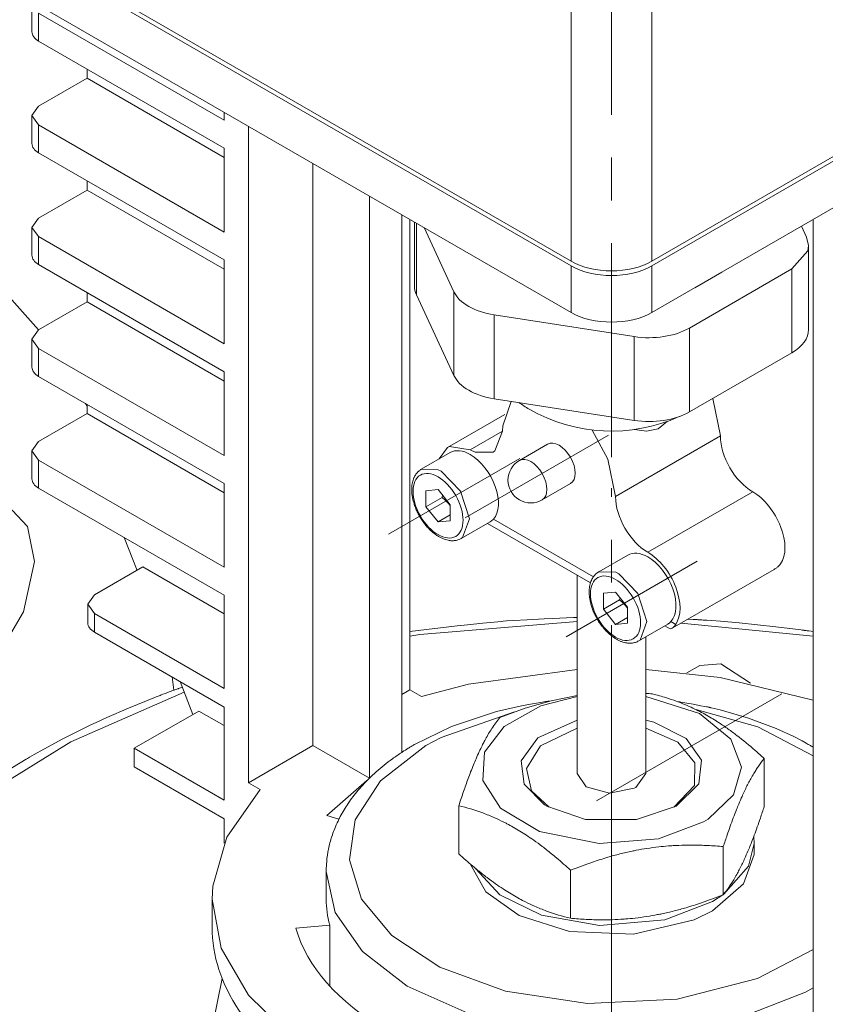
# Model space of a CAD drawing. Header units: millimetres. Extents: x 0 to 594, y 0 to 420.
# Tile 23 of 28: x 467 to 495, y 256 to 290. Entities that reach past the tile are written whole.
import ezdxf

# ---------------------------------------------------------------- set-up
doc = ezdxf.new("R2010")
doc.units = ezdxf.units.MM
doc.linetypes.add('K5LT_AXLED', pattern=[12, 7.5, -1.5, 1.5, -1.5])
doc.linetypes.add('K5LT_THIN', pattern=[0])
doc.layers.add('Системный слой (1)', color=7, linetype='Continuous', true_color=0x6c6c6c)

# ---------------------------------------------------------------- blocks, each defined once
blk = doc.blocks.new('U93')
at = {"layer": 'Системный слой (1)', "color": 7, "linetype": 'K5LT_THIN', "lineweight": 18, "true_color": 0xffffff}
for p, q in [((494.159, 282.301), (494.091, 282.6)), ((493.573, 281.484), (494.134, 282.117)), ((494.134, 282.117), (494.159, 282.301))]:
    blk.add_line(p, q, dxfattribs=at)
blk = doc.blocks.new('U95')
at = {"layer": 'Системный слой (1)', "color": 7, "linetype": 'K5LT_THIN', "lineweight": 18, "true_color": 0xffffff}
for p, q in [((467.17, 283.269), (466.935, 282.943)), ((466.935, 282.943), (467.17, 282.616))]:
    blk.add_line(p, q, dxfattribs=at)
blk = doc.blocks.new('U96')
at = {"layer": 'Системный слой (1)', "color": 7, "linetype": 'K5LT_THIN', "lineweight": 18, "true_color": 0xffffff}
for p, q in [((473.602, 256.605), (473.252, 254.878)), ((473.252, 254.878), (473.252, 254.809)), ((473.252, 254.809), (473.57, 253.094)), ((473.57, 253.094), (474.522, 251.445)), ((474.522, 251.445), (476.104, 249.919)), ((476.104, 249.919), (476.833, 249.41))]:
    blk.add_line(p, q, dxfattribs=at)
blk = doc.blocks.new('U103')
at = {"layer": 'Системный слой (1)', "color": 7, "linetype": 'K5LT_THIN', "lineweight": 18, "true_color": 0xffffff}
for p, q in [((467.17, 275.431), (466.935, 275.104)), ((466.935, 275.104), (467.17, 274.778))]:
    blk.add_line(p, q, dxfattribs=at)
blk = doc.blocks.new('U106')
at = {"layer": 'Системный слой (1)', "color": 7, "linetype": 'K5LT_THIN', "lineweight": 18, "true_color": 0xffffff}
for p, q in [((469.129, 270.054), (468.895, 269.727)), ((468.895, 269.727), (469.129, 269.4))]:
    blk.add_line(p, q, dxfattribs=at)
blk = doc.blocks.new('U107')
at = {"layer": 'Системный слой (1)', "color": 7, "linetype": 'K5LT_THIN', "lineweight": 18, "true_color": 0xffffff}
for p, q in [((467.17, 279.35), (466.935, 279.023)), ((466.935, 279.023), (467.17, 278.697))]:
    blk.add_line(p, q, dxfattribs=at)
blk = doc.blocks.new('U115')
at = {"layer": 'Системный слой (1)', "color": 7, "linetype": 'K5LT_THIN', "lineweight": 18, "true_color": 0xffffff}
for p, q in [((467.17, 287.188), (466.935, 286.862)), ((466.935, 286.862), (467.17, 286.535))]:
    blk.add_line(p, q, dxfattribs=at)
blk = doc.blocks.new('U120')
at = {"layer": 'Системный слой (1)', "color": 7, "linetype": 'K5LT_THIN', "lineweight": 18, "true_color": 0xffffff}
for p, q in [((486.052, 267.435), (482.239, 266.928)), ((491.062, 267.159), (488.452, 267.435)), ((482.239, 266.928), (480.593, 266.492)), ((494.323, 266.358), (491.062, 267.159))]:
    blk.add_line(p, q, dxfattribs=at)
blk = doc.blocks.new('U127')
at = {"layer": 'Системный слой (1)', "color": 7, "linetype": 'K5LT_THIN', "lineweight": 18, "true_color": 0xffffff}
for p, q in [((474.936, 263.226), (473.77, 261.56)), ((473.77, 261.56), (473.274, 259.837)), ((473.274, 259.837), (473.252, 259.381)), ((473.252, 259.381), (473.57, 257.666)), ((473.57, 257.666), (474.522, 256.017)), ((474.522, 256.017), (476.104, 254.492)), ((476.104, 254.492), (478.321, 253.157)), ((478.321, 253.157), (481.171, 252.101)), ((481.171, 252.101), (484.614, 251.443)), ((492.28, 251.838), (493.91, 252.271)), ((488.469, 251.329), (492.28, 251.838)), ((484.614, 251.443), (488.469, 251.329))]:
    blk.add_line(p, q, dxfattribs=at)
blk = doc.blocks.new('U139')
at = {"layer": 'Системный слой (1)', "color": 7, "linetype": 'K5LT_THIN', "lineweight": 18, "true_color": 0xffffff}
for p, q in [((492.25, 260.949), (492.252, 261.014)), ((491.877, 259.918), (492.25, 260.949)), ((482.298, 260.622), (482.852, 259.643)), ((482.852, 259.643), (484.019, 258.812)), ((490.787, 258.973), (491.877, 259.918)), ((490.154, 258.664), (490.787, 258.973)), ((484.019, 258.812), (485.781, 258.255)), ((488.018, 258.162), (490.154, 258.664)), ((485.781, 258.255), (488.018, 258.162))]:
    blk.add_line(p, q, dxfattribs=at)
blk = doc.blocks.new('U143')
at = {"layer": 'Системный слой (1)', "color": 7, "linetype": 'K5LT_THIN', "lineweight": 18, "true_color": 0xffffff}
for p, q in [((486.052, 265.378), (484.762, 264.757)), ((489.572, 264.889), (488.452, 265.378)), ((490.179, 264.17), (489.572, 264.889)), ((484.762, 264.757), (484.267, 263.968)), ((490.162, 263.369), (490.179, 264.17)), ((484.267, 263.968), (484.444, 263.18)), ((484.444, 263.18), (485.062, 262.607)), ((489.441, 262.607), (490.162, 263.369))]:
    blk.add_line(p, q, dxfattribs=at)
blk = doc.blocks.new('U147')
at = {"layer": 'Системный слой (1)', "color": 7, "linetype": 'K5LT_THIN', "lineweight": 18, "true_color": 0xffffff}
for p, q in [((486.052, 263.791), (486.358, 263.328)), ((488.1, 263.301), (488.452, 263.791)), ((486.358, 263.328), (487.186, 263.099)), ((487.186, 263.099), (488.052, 263.274)), ((488.052, 263.274), (488.1, 263.301))]:
    blk.add_line(p, q, dxfattribs=at)
blk = doc.blocks.new('U148')
at = {"layer": 'Системный слой (1)', "color": 7, "linetype": 'K5LT_THIN', "lineweight": 18, "true_color": 0xffffff}
for p, q in [((486.052, 265.667), (484.672, 265.047)), ((488.737, 265.59), (488.452, 265.667)), ((489.87, 265.016), (488.737, 265.59)), ((484.672, 265.047), (484.09, 264.24)), ((490.409, 264.254), (489.87, 265.016)), ((484.09, 264.24), (484.189, 263.419)), ((490.318, 263.425), (490.409, 264.254)), ((484.189, 263.419), (484.905, 262.698)), ((489.514, 262.647), (490.318, 263.425)), ((484.905, 262.698), (484.989, 262.647)), ((484.989, 262.647), (486.335, 262.184)), ((488.124, 262.176), (489.514, 262.647)), ((486.335, 262.184), (488.124, 262.176))]:
    blk.add_line(p, q, dxfattribs=at)
blk = doc.blocks.new('U151')
at = {"layer": 'Системный слой (1)', "color": 7, "linetype": 'K5LT_THIN', "lineweight": 18, "true_color": 0xffffff}
for p, q in [((492.252, 261.341), (492.236, 261.572)), ((492.056, 260.542), (492.252, 261.341)), ((482.489, 260.461), (483.342, 259.541)), ((491.184, 259.558), (492.056, 260.542)), ((483.342, 259.541), (484.802, 258.824)), ((489.125, 258.665), (490.787, 259.3)), ((490.787, 259.3), (491.149, 259.533)), ((484.802, 258.824), (486.827, 258.465)), ((486.827, 258.465), (489.125, 258.665))]:
    blk.add_line(p, q, dxfattribs=at)
blk = doc.blocks.new('U152')
at = {"layer": 'Системный слой (1)', "color": 7, "linetype": 'K5LT_THIN', "lineweight": 18, "true_color": 0xffffff}
for p, q in [((484.225, 266.08), (485.133, 266.342)), ((485.133, 266.342), (486.052, 266.524)), ((483.332, 265.753), (484.225, 266.08))]:
    blk.add_line(p, q, dxfattribs=at)
blk.add_arc((487.414, 252.354), 14.284, 84.8902, 85.8341, dxfattribs=at)
blk = doc.blocks.new('U153')
at = {"layer": 'Системный слой (1)', "color": 7, "linetype": 'K5LT_THIN', "lineweight": 18, "true_color": 0xffffff}
for p, q in [((484.778, 266.166), (486.052, 266.494)), ((488.452, 266.494), (490.338, 265.892)), ((483.487, 265.44), (484.778, 266.166)), ((490.338, 265.892), (491.437, 264.999)), ((482.804, 264.534), (483.487, 265.44)), ((491.437, 264.999), (491.81, 264.014)), ((482.746, 263.55), (482.804, 264.534)), ((491.81, 264.014), (491.532, 263.047)), ((483.359, 262.582), (482.746, 263.55)), ((491.532, 263.047), (490.637, 262.19)), ((484.733, 261.759), (483.359, 262.582)), ((490.476, 262.092), (488.904, 261.5)), ((490.637, 262.19), (490.476, 262.092)), ((486.822, 261.333), (484.733, 261.759)), ((488.904, 261.5), (486.822, 261.333))]:
    blk.add_line(p, q, dxfattribs=at)
blk = doc.blocks.new('U183')
at = {"layer": 'Системный слой (1)', "color": 7, "linetype": 'K5LT_THIN', "lineweight": 18, "true_color": 0xffffff}
for p, q in [((477.252, 260.361), (477.57, 258.916)), ((477.57, 258.916), (478.518, 257.549)), ((478.518, 257.549), (480.092, 256.331)), ((480.092, 256.331), (482.292, 255.348)), ((494.048, 256.126), (494.323, 256.279)), ((491.502, 255.135), (494.048, 256.126)), ((482.292, 255.348), (485.092, 254.724)), ((488.329, 254.621), (491.502, 255.135)), ((485.092, 254.724), (488.329, 254.621))]:
    blk.add_line(p, q, dxfattribs=at)
blk = doc.blocks.new('U184')
at = {"layer": 'Системный слой (1)', "color": 7, "linetype": 'K5LT_THIN', "lineweight": 18, "true_color": 0xffffff}
for p, q in [((486.052, 269.116), (480.531, 268.662)), ((494.323, 268.611), (489.696, 269.069)), ((480.531, 268.662), (480.181, 268.611)), ((472.276, 266.645), (468.296, 264.904)), ((468.296, 264.904), (465.058, 262.894))]:
    blk.add_line(p, q, dxfattribs=at)
blk = doc.blocks.new('U186')
at = {"layer": 'Системный слой (1)', "color": 7, "linetype": 'K5LT_THIN', "lineweight": 18, "true_color": 0xffffff}
for p, q in [((480.181, 268.766), (481.843, 268.968)), ((481.843, 268.968), (482.203, 269.01)), ((482.203, 269.01), (482.745, 269.069)), ((482.745, 269.069), (483.395, 269.127)), ((483.395, 269.127), (483.454, 269.132)), ((483.454, 269.132), (483.573, 269.14)), ((483.573, 269.14), (483.812, 269.157)), ((483.812, 269.157), (484.29, 269.185)), ((484.29, 269.185), (484.894, 269.214)), ((484.894, 269.214), (485.197, 269.227)), ((485.197, 269.227), (485.915, 269.257)), ((485.915, 269.257), (486.052, 269.263)), ((489.93, 269.205), (490.12, 269.196)), ((490.12, 269.196), (490.215, 269.19)), ((490.215, 269.19), (490.263, 269.187)), ((490.263, 269.187), (490.287, 269.185)), ((490.287, 269.185), (490.299, 269.184)), ((490.299, 269.184), (490.326, 269.183)), ((490.326, 269.183), (490.345, 269.181)), ((490.345, 269.181), (490.373, 269.179)), ((490.373, 269.179), (490.415, 269.176)), ((490.415, 269.176), (490.47, 269.173)), ((490.47, 269.173), (490.51, 269.17)), ((490.51, 269.17), (490.591, 269.165)), ((490.591, 269.165), (490.754, 269.154)), ((490.754, 269.154), (491.078, 269.129)), ((491.078, 269.129), (491.725, 269.075)), ((491.725, 269.075), (493.012, 268.94)), ((493.012, 268.94), (493.899, 268.826)), ((493.899, 268.826), (493.938, 268.821)), ((493.938, 268.821), (493.98, 268.816)), ((493.98, 268.816), (494.001, 268.813)), ((494.001, 268.813), (494.011, 268.811)), ((494.011, 268.811), (494.025, 268.81)), ((494.025, 268.81), (494.036, 268.808)), ((494.036, 268.808), (494.052, 268.806)), ((494.052, 268.806), (494.076, 268.803)), ((494.076, 268.803), (494.112, 268.798)), ((494.112, 268.798), (494.167, 268.79)), ((494.167, 268.79), (494.248, 268.778)), ((494.248, 268.778), (494.323, 268.766)), ((471.425, 266.53), (471.464, 266.545)), ((471.464, 266.545), (471.523, 266.568)), ((471.523, 266.568), (471.611, 266.602)), ((471.611, 266.602), (471.744, 266.651)), ((471.744, 266.651), (471.913, 266.711)), ((471.913, 266.711), (471.923, 266.715)), ((471.923, 266.715), (471.943, 266.722)), ((471.943, 266.722), (471.983, 266.736)), ((471.983, 266.736), (472.018, 266.749)), ((472.018, 266.749), (472.036, 266.756)), ((472.036, 266.756), (472.045, 266.759)), ((472.045, 266.759), (472.049, 266.761)), ((472.049, 266.761), (472.054, 266.762)), ((472.054, 266.762), (472.06, 266.765)), ((472.06, 266.765), (472.07, 266.768)), ((472.07, 266.768), (472.085, 266.774)), ((472.085, 266.774), (472.107, 266.782)), ((472.107, 266.782), (472.14, 266.794)), ((472.14, 266.794), (472.19, 266.811)), ((472.19, 266.811), (472.209, 266.818)), ((470.324, 266.088), (471.262, 266.467)), ((471.262, 266.467), (471.295, 266.479)), ((471.295, 266.479), (471.359, 266.504)), ((471.359, 266.504), (471.425, 266.53)), ((469.56, 265.755), (470.324, 266.088)), ((468.999, 265.495), (469.185, 265.583)), ((469.185, 265.583), (469.56, 265.755)), ((468.019, 265.009), (468.86, 265.429)), ((468.86, 265.429), (468.906, 265.451)), ((468.906, 265.451), (468.999, 265.495)), ((467.346, 264.648), (468.019, 265.009)), ((467.017, 264.463), (467.346, 264.648)), ((465.989, 263.844), (466.733, 264.298)), ((466.733, 264.298), (466.774, 264.322)), ((466.774, 264.322), (466.854, 264.369)), ((466.854, 264.369), (467.017, 264.463))]:
    blk.add_line(p, q, dxfattribs=at)
blk = doc.blocks.new('U190')
at = {"layer": 'Системный слой (1)', "color": 7, "linetype": 'K5LT_THIN', "lineweight": 18, "true_color": 0xffffff}
for p, q in [((483.846, 265.949), (481.283, 265.057)), ((492.378, 265.425), (490.174, 266.051)), ((494.323, 264.412), (492.378, 265.425)), ((481.283, 265.057), (480.746, 264.77)), ((480.746, 264.77), (479.149, 263.531)), ((479.149, 263.531), (478.271, 262.168)), ((478.271, 262.168), (478.062, 260.765)), ((478.062, 260.765), (478.493, 259.39)), ((478.493, 259.39), (479.551, 258.108)), ((479.551, 258.108), (481.233, 256.997)), ((492.374, 256.602), (494.323, 257.616)), ((481.233, 256.997), (483.537, 256.155)), ((489.559, 255.873), (492.374, 256.602)), ((483.537, 256.155), (486.405, 255.725)), ((486.405, 255.725), (489.559, 255.873))]:
    blk.add_line(p, q, dxfattribs=at)
blk = doc.blocks.new('U199')
at = {"layer": 'Системный слой (1)', "color": 7, "linetype": 'K5LT_THIN', "lineweight": 18, "true_color": 0xffffff}
for p, q in [((481.318, 273.496), (481.312, 273.469)), ((481.323, 273.523), (481.318, 273.496)), ((481.328, 273.55), (481.323, 273.523))]:
    blk.add_line(p, q, dxfattribs=at)
blk = doc.blocks.new('U200')
at = {"layer": 'Системный слой (1)', "color": 7, "linetype": 'K5LT_THIN', "lineweight": 18, "true_color": 0xffffff}
for p, q in [((488.882, 275.874), (488.481, 275.793)), ((489.217, 276.141), (488.882, 275.874)), ((488.481, 275.793), (488.057, 275.853))]:
    blk.add_line(p, q, dxfattribs=at)
blk = doc.blocks.new('U201')
at = {"layer": 'Системный слой (1)', "color": 7, "linetype": 'K5LT_THIN', "lineweight": 18, "true_color": 0xffffff}
for p, q in [((487.54, 269.903), (487.534, 269.876)), ((487.546, 269.93), (487.54, 269.903)), ((487.551, 269.957), (487.546, 269.93))]:
    blk.add_line(p, q, dxfattribs=at)
blk = doc.blocks.new('U202')
at = {"layer": 'Системный слой (1)', "color": 7, "linetype": 'K5LT_THIN', "lineweight": 18, "true_color": 0xffffff}
for p, q in [((491.081, 267.642), (490.344, 267.579)), ((492.119, 266.96), (491.081, 267.642))]:
    blk.add_line(p, q, dxfattribs=at)
blk = doc.blocks.new('U203')
at = {"layer": 'Системный слой (1)', "color": 7, "linetype": 'K5LT_THIN', "lineweight": 18, "true_color": 0xffffff}
for p, q in [((487.534, 269.876), (487.638, 269.789)), ((487.638, 269.789), (487.733, 269.694)), ((487.733, 269.694), (487.817, 269.592))]:
    blk.add_line(p, q, dxfattribs=at)
blk = doc.blocks.new('U204')
at = {"layer": 'Системный слой (1)', "color": 7, "linetype": 'K5LT_THIN', "lineweight": 18, "true_color": 0xffffff}
for p, q in [((483.433, 275.793), (483.167, 275.105)), ((482.474, 275.056), (482.302, 275.14)), ((483.102, 275.061), (482.474, 275.056)), ((483.167, 275.105), (483.102, 275.061))]:
    blk.add_line(p, q, dxfattribs=at)
blk = doc.blocks.new('U205')
at = {"layer": 'Системный слой (1)', "color": 7, "linetype": 'K5LT_THIN', "lineweight": 18, "true_color": 0xffffff}
for p, q in [((481.312, 273.469), (481.415, 273.382)), ((481.415, 273.382), (481.511, 273.287)), ((481.511, 273.287), (481.595, 273.184))]:
    blk.add_line(p, q, dxfattribs=at)
blk = doc.blocks.new('U206')
at = {"layer": 'Системный слой (1)', "color": 7, "linetype": 'K5LT_THIN', "lineweight": 18, "true_color": 0xffffff}
for p, q in [((489.457, 268.959), (489.414, 268.914)), ((489.504, 269.022), (489.457, 268.959)), ((489.309, 268.87), (489.28, 268.881)), ((489.341, 268.871), (489.309, 268.87)), ((489.375, 268.885), (489.341, 268.871)), ((489.414, 268.914), (489.375, 268.885))]:
    blk.add_line(p, q, dxfattribs=at)
blk = doc.blocks.new('U207')
at = {"layer": 'Системный слой (1)', "color": 7, "linetype": 'K5LT_THIN', "lineweight": 18, "true_color": 0xffffff}
for p, q in [((486.806, 270.865), (487.398, 270.852)), ((487.398, 270.852), (487.506, 270.796)), ((487.506, 270.796), (488.18, 270.102)), ((488.18, 270.102), (488.495, 269.124)), ((488.495, 269.124), (488.252, 268.47)), ((488.252, 268.47), (488.206, 268.441))]:
    blk.add_line(p, q, dxfattribs=at)
blk = doc.blocks.new('U208')
at = {"layer": 'Системный слой (1)', "color": 7, "linetype": 'K5LT_THIN', "lineweight": 18, "true_color": 0xffffff}
for p, q in [((482.902, 272.563), (486.514, 270.478)), ((489.124, 268.971), (489.28, 268.881))]:
    blk.add_line(p, q, dxfattribs=at)
blk = doc.blocks.new('U209')
at = {"layer": 'Системный слой (1)', "color": 7, "linetype": 'K5LT_THIN', "lineweight": 18, "true_color": 0xffffff}
for p, q in [((483.74, 276.838), (483.44, 275.977)), ((483.44, 275.977), (483.433, 275.793)), ((487.122, 274.817), (486.571, 275.836)), ((487.393, 273.507), (487.122, 274.817))]:
    blk.add_line(p, q, dxfattribs=at)
blk = doc.blocks.new('U210')
at = {"layer": 'Системный слой (1)', "color": 7, "linetype": 'K5LT_THIN', "lineweight": 18, "true_color": 0xffffff}
for p, q in [((480.584, 274.458), (481.176, 274.444)), ((481.176, 274.444), (481.284, 274.389)), ((481.284, 274.389), (481.957, 273.694)), ((481.957, 273.694), (482.273, 272.717)), ((482.273, 272.717), (482.029, 272.063)), ((482.029, 272.063), (481.984, 272.033))]:
    blk.add_line(p, q, dxfattribs=at)
blk = doc.blocks.new('U211')
at = {"layer": 'Системный слой (1)', "color": 7, "linetype": 'K5LT_THIN', "lineweight": 18, "true_color": 0xffffff}
for p, q in [((481.502, 275.219), (481.215, 274.822)), ((481.573, 275.253), (481.502, 275.219)), ((482.302, 275.14), (481.573, 275.253))]:
    blk.add_line(p, q, dxfattribs=at)
blk = doc.blocks.new('U212')
at = {"layer": 'Системный слой (1)', "color": 7, "linetype": 'K5LT_THIN', "lineweight": 18, "true_color": 0xffffff}
for p, q in [((490.799, 276.94), (490.798, 276.943)), ((491.07, 275.63), (490.799, 276.94))]:
    blk.add_line(p, q, dxfattribs=at)
blk = doc.blocks.new('U213')
at = {"layer": 'Системный слой (1)', "color": 7, "linetype": 'K5LT_THIN', "lineweight": 18, "true_color": 0xffffff}
for p, q in [((467.167, 279.348), (464.885, 281.877)), ((468.867, 276.672), (468.816, 276.767)), ((471.91, 266.71), (471.845, 267.179))]:
    blk.add_line(p, q, dxfattribs=at)
blk = doc.blocks.new('U216')
at = {"layer": 'Системный слой (1)', "color": 7, "linetype": 'K5LT_THIN', "lineweight": 18, "true_color": 0xffffff}
for p, q in [((465.328, 273.185), (464.217, 272.756)), ((466.243, 273.021), (465.328, 273.185)), ((464.217, 272.756), (463.039, 271.69)), ((466.776, 272.453), (466.243, 273.021)), ((467.03, 271.228), (466.776, 272.453)), ((463.039, 271.69), (462.042, 270.004)), ((466.644, 269.456), (467.03, 271.228)), ((462.042, 270.004), (461.657, 268.232)), ((465.647, 267.77), (466.644, 269.456)), ((461.657, 268.232), (461.911, 267.007)), ((464.47, 266.704), (465.647, 267.77)), ((461.911, 267.007), (462.443, 266.439)), ((463.359, 266.275), (464.47, 266.704)), ((462.443, 266.439), (463.359, 266.275))]:
    blk.add_line(p, q, dxfattribs=at)
blk = doc.blocks.new('U224')
at = {"layer": 'Системный слой (1)', "color": 7, "linetype": 'K5LT_THIN', "lineweight": 18, "true_color": 0xffffff}
for p, q in [((484.543, 266.249), (484.097, 266.167)), ((484.769, 266.286), (484.543, 266.249)), ((484.882, 266.303), (484.769, 266.286)), ((484.939, 266.311), (484.882, 266.303)), ((484.968, 266.315), (484.939, 266.311)), ((484.982, 266.317), (484.968, 266.315)), ((484.989, 266.318), (484.982, 266.317)), ((484.993, 266.318), (484.989, 266.318)), ((485.004, 266.32), (484.993, 266.318)), ((485.011, 266.321), (485.004, 266.32)), ((485.016, 266.322), (485.011, 266.321)), ((485.026, 266.323), (485.016, 266.322)), ((485.031, 266.324), (485.026, 266.323)), ((485.039, 266.325), (485.031, 266.324)), ((485.057, 266.328), (485.039, 266.325)), ((485.092, 266.332), (485.057, 266.328)), ((489.574, 266.309), (489.572, 266.31)), ((489.597, 266.306), (489.574, 266.309)), ((489.613, 266.304), (489.597, 266.306)), ((489.623, 266.303), (489.613, 266.304)), ((489.63, 266.302), (489.623, 266.303)), ((489.635, 266.301), (489.63, 266.302)), ((489.644, 266.299), (489.635, 266.301)), ((489.647, 266.299), (489.644, 266.299)), ((489.655, 266.298), (489.647, 266.299)), ((489.67, 266.295), (489.655, 266.298)), ((490.118, 266.219), (489.67, 266.295)), ((490.383, 266.168), (490.118, 266.219)), ((483.224, 265.966), (481.639, 265.439)), ((484.097, 266.167), (483.224, 265.966)), ((490.515, 266.142), (490.383, 266.168)), ((490.581, 266.13), (490.515, 266.142)), ((490.614, 266.124), (490.581, 266.13)), ((490.648, 266.117), (490.614, 266.124)), ((490.671, 266.113), (490.648, 266.117)), ((490.685, 266.11), (490.671, 266.113)), ((490.695, 266.107), (490.685, 266.11)), ((490.702, 266.106), (490.695, 266.107)), ((490.706, 266.105), (490.702, 266.106)), ((490.714, 266.103), (490.706, 266.105)), ((490.718, 266.102), (490.714, 266.103)), ((490.725, 266.1), (490.718, 266.102)), ((490.74, 266.097), (490.725, 266.1)), ((491.067, 266.02), (490.74, 266.097)), ((492.053, 265.737), (491.067, 266.02)), ((493.021, 265.374), (492.053, 265.737)), ((481.639, 265.439), (480.346, 264.81)), ((493.64, 265.088), (493.021, 265.374)), ((493.935, 264.934), (493.64, 265.088)), ((494.079, 264.855), (493.935, 264.934)), ((494.15, 264.814), (494.079, 264.855)), ((494.185, 264.794), (494.15, 264.814)), ((494.225, 264.77), (494.185, 264.794)), ((494.241, 264.761), (494.225, 264.77)), ((494.254, 264.754), (494.241, 264.761)), ((494.264, 264.748), (494.254, 264.754)), ((494.284, 264.736), (494.264, 264.748)), ((494.323, 264.712), (494.284, 264.736))]:
    blk.add_line(p, q, dxfattribs=at)

msp = doc.modelspace()

# ---------------------------------------------------------------- linework, layer by layer
at = {"layer": 'Системный слой (1)', "color": 30, "linetype": 'K5LT_AXLED', "lineweight": 18, "true_color": 0xff8000}
for p, q in [((487.2516, 274.8889), (487.2516, 308.2484)), ((487.1452, 275.6499), (482.1254, 272.7518)), ((479.4384, 272.1802), (484.0339, 274.8334)), ((487.2516, 261.4906), (487.2516, 273.7922)), ((485.661, 268.5877), (490.2564, 271.2409)), ((493.2263, 266.5868), (485.4712, 262.1094)), ((487.2516, 146.0113), (487.2516, 263.8042))]:
    msp.add_line(p, q, dxfattribs=at)
at = {"layer": 'Системный слой (1)', "color": 7, "linetype": 'K5LT_THIN', "lineweight": 18, "true_color": 0xffffff}
for p, q in [((485.8383, 281.753), (441.7131, 307.2286)), ((485.8383, 281.5897), (441.7131, 307.0653)), ((485.8383, 279.9567), (441.7131, 305.4324)), ((507.1345, 292.4163), (488.665, 281.753)), ((507.1345, 292.253), (488.665, 281.5897)), ((485.8383, 281.753), (485.8383, 291.9829)), ((488.665, 281.753), (488.665, 291.9829)), ((466.9355, 289.8012), (466.9355, 290.781)), ((467.1698, 290.4544), (473.6752, 286.6985)), ((467.1698, 289.4746), (467.1698, 290.4544)), ((507.1345, 290.62), (488.665, 279.9567)), ((473.6752, 285.7187), (467.1698, 289.4746)), ((468.8668, 288.1682), (468.8668, 288.4948)), ((468.8668, 288.1682), (467.1698, 287.1884)), ((473.6752, 285.3921), (468.8668, 288.1682)), ((473.6752, 286.6985), (473.6752, 286.979)), ((466.9355, 285.882), (466.9355, 286.8618)), ((467.1698, 286.5352), (473.6752, 282.7793)), ((467.1698, 285.5554), (467.1698, 286.5352)), ((474.5237, 286.4891), (474.5237, 263.4639)), ((473.6752, 281.7995), (467.1698, 285.5554)), ((473.6752, 282.7793), (473.6752, 285.7187)), ((476.7864, 264.7703), (476.7864, 285.1827)), ((468.8668, 284.249), (468.8668, 284.5756)), ((468.8668, 284.249), (467.1698, 283.2692)), ((473.6752, 281.4729), (468.8668, 284.249)), ((478.7663, 284.0396), (478.7663, 263.6301)), ((479.8977, 283.3864), (479.8977, 264.5336)), ((480.1805, 283.2231), (480.1805, 266.7299)), ((480.344, 283.1287), (480.344, 280.8797)), ((494.3227, 283.2231), (494.3227, 252.033)), ((466.9355, 281.9628), (466.9355, 282.9426)), ((480.4122, 283.0894), (480.4122, 280.5808)), ((480.6853, 282.9317), (481.7272, 280.6868)), ((494.091, 282.5995), (493.9117, 282.9859)), ((467.1698, 282.616), (473.6752, 278.8601)), ((467.1698, 281.6362), (467.1698, 282.616)), ((494.1592, 282.3006), (494.1592, 279.3613)), ((473.6752, 278.8601), (473.6752, 281.7995)), ((473.6752, 277.8803), (467.1698, 281.6362)), ((485.8383, 281.5897), (485.8383, 279.9567)), ((488.665, 281.5897), (488.665, 279.9567)), ((489.9808, 279.41), (493.5734, 281.4842)), ((493.5734, 281.4842), (493.5734, 278.5448)), ((491.121, 281.3747), (490.1704, 280.8259)), ((468.8668, 280.3298), (468.8668, 280.6564)), ((481.7272, 277.7474), (480.4122, 280.5808)), ((481.7272, 280.6868), (481.7272, 277.7474)), ((468.8668, 280.3298), (467.1698, 279.35)), ((473.6752, 277.5537), (468.8668, 280.3298)), ((483.1414, 279.8703), (488.0489, 279.1111)), ((483.1414, 279.8703), (483.1414, 276.9309)), ((489.9808, 279.41), (489.9808, 276.4706)), ((466.9355, 278.0436), (466.9355, 279.0234)), ((488.0489, 279.1111), (488.0489, 276.1717)), ((467.1698, 278.6968), (473.6752, 274.9409)), ((467.1698, 277.717), (467.1698, 278.6968)), ((493.5734, 278.5448), (489.9808, 276.4706)), ((473.6752, 273.9611), (467.1698, 277.717)), ((473.6752, 274.9409), (473.6752, 277.8803)), ((488.0489, 276.1717), (483.1414, 276.9309)), ((468.8668, 276.4106), (468.8668, 276.7372)), ((468.8668, 276.4106), (467.1698, 275.4308)), ((473.6752, 273.6345), (468.8668, 276.4106)), ((483.5098, 276.3783), (481.5019, 275.2191)), ((483.4332, 275.793), (482.3019, 275.1398)), ((491.07, 275.6297), (487.393, 273.5068)), ((484.0232, 274.7712), (485.0131, 275.3428)), ((466.9355, 274.1244), (466.9355, 275.1042)), ((480.5836, 274.458), (481.6019, 275.0459)), ((467.1698, 274.7776), (473.6752, 271.0218)), ((467.1698, 273.7978), (467.1698, 274.7776)), ((473.6752, 270.042), (467.1698, 273.7978)), ((473.6752, 271.0218), (473.6752, 273.9611)), ((484.8232, 273.3856), (485.8131, 273.9571)), ((481.1705, 273.7459), (480.7462, 273.708)), ((480.7462, 273.708), (480.7462, 273.1423)), ((481.3119, 273.4689), (480.7462, 273.1423)), ((481.5947, 273.2181), (481.1705, 273.7459)), ((492.2014, 273.6701), (488.5244, 271.5472)), ((480.7462, 273.1423), (481.1705, 272.6146)), ((481.5947, 272.6524), (481.5947, 273.2181)), ((481.5947, 272.8595), (481.1705, 272.6146)), ((481.1705, 272.6146), (481.5947, 272.6524)), ((481.9836, 272.0331), (483.0019, 272.621)), ((483.1143, 272.7112), (486.6159, 270.6895)), ((470.1732, 272.0638), (470.6194, 270.9139)), ((486.8062, 270.8654), (487.8244, 271.4533)), ((470.8264, 271.0335), (469.1294, 270.0537)), ((473.6752, 269.3888), (470.8264, 271.0335)), ((486.0516, 263.7905), (486.0516, 270.7448)), ((492.9505, 270.9488), (489.3752, 268.8845)), ((473.6752, 266.776), (473.6752, 270.042)), ((487.393, 270.1533), (486.9688, 270.1154)), ((486.9688, 270.1154), (486.9688, 269.5498)), ((487.8173, 269.6255), (487.393, 270.1533)), ((468.895, 269.0739), (468.895, 269.7271)), ((487.5344, 269.8764), (486.9688, 269.5498)), ((469.1294, 269.4005), (473.6752, 266.776)), ((469.1294, 268.7473), (469.1294, 269.4005)), ((486.9688, 269.5498), (487.393, 269.022)), ((487.8173, 269.0599), (487.8173, 269.6255)), ((487.8173, 269.2669), (487.393, 269.022)), ((487.393, 269.022), (487.8173, 269.0599)), ((488.2062, 268.4405), (489.2244, 269.0284)), ((489.3368, 269.1186), (489.5042, 269.022)), ((473.6752, 266.1228), (469.1294, 268.7473)), ((488.4516, 263.7905), (488.4516, 268.5822)), ((490.3442, 267.5787), (489.8945, 267.319)), ((472.1328, 267.0132), (472.579, 265.8634)), ((479.8977, 266.5666), (480.1805, 266.7299)), ((480.1805, 266.7299), (480.5932, 266.4917)), ((472.786, 265.9829), (470.5233, 264.6765)), ((473.6752, 265.4696), (472.786, 265.9829)), ((473.6752, 262.8568), (473.6752, 266.1228)), ((470.5233, 264.0233), (470.5233, 264.6765)), ((470.5233, 264.6765), (473.6752, 262.8568)), ((474.5237, 263.4639), (476.7864, 264.7703)), ((478.7645, 263.6283), (476.7864, 264.7703)), ((492.6053, 262.6324), (492.6053, 264.3189)), ((473.6752, 262.2036), (470.5233, 264.0233)), ((474.5237, 263.4639), (474.9363, 263.2257)), ((478.6787, 263.5426), (477.2723, 262.3171)), ((481.8979, 260.976), (481.8979, 262.6624)), ((473.6752, 261.3546), (473.6752, 262.2036)), ((477.2723, 262.3171), (477.697, 262.1922)), ((491.1708, 259.5415), (491.1708, 261.2279)), ((492.2516, 261.0144), (492.2516, 261.341)), ((477.2516, 260.3612), (477.2516, 259.3814)), ((485.8171, 258.7133), (485.8171, 260.3997)), ((473.2516, 258.4017), (473.2516, 259.3814)), ((477.3747, 258.4783), (476.1895, 258.3699)), ((477.3747, 258.4783), (477.3747, 256.3326))]:
    msp.add_line(p, q, dxfattribs=at)
for centre, radius, start, end in [((487.2516, 281.5637), 5.7676, 235.7277, 240.00163), ((487.2516, 281.5637), 5.7676, 240.00163, 294.33118), ((484.4232, 274.0784), 0.8, 120, 179.98372), ((484.4232, 274.0784), 0.8, 179.98372, 300)]:
    msp.add_arc(centre, radius, start, end, dxfattribs=at)
for centre, major_axis, ratio, start_param, end_param in [((467.7355, 289.8012), (-0.8, 0), 0.5773503, 0, 0.7853982), ((467.7355, 285.882), (-0.8, 0), 0.5773503, 0, 0.7853982), ((467.7355, 281.9628), (-0.8, 0), 0.5773503, 0, 0.7853982), ((487.2516, 282.5709), (-2, 0), 0.5780539, 0.7860072, 2.3555855), ((487.2516, 282.4076), (-2, 0), 0.5780539, 0.7860072, 2.3555855), ((482.344, 280.8797), (-2, 0), 0.5773503, 0, 0.2617994), ((483.659, 280.9857), (-2, 0), 0.5773503, 0.2617994, 1.3089969), ((487.2516, 280.7747), (-2, 0), 0.5780539, 0.7860072, 2.3555855), ((488.5666, 280.2265), (2, 0), 0.5773503, 4.4505896, 5.4977871), ((492.1592, 279.3613), (2, 0), 0.5773503, 5.4977871, 6.2831853), ((467.7355, 278.0436), (-0.8, 0), 0.5773503, 0, 0.7853982), ((483.659, 278.0463), (2, 0), 0.5773503, 3.403392, 4.4505896), ((488.5666, 277.2871), (2, 0), 0.5773503, 4.4505896, 5.4977871), ((492.2014, 274.9765), (-0.8, 1.3856), 0.5773503, 0.7853982, 2.3561945), ((485.4131, 274.6499), (-0.4, 0.6928), 0.5773503, 3.1415927, 6.2831853), ((482.3019, 273.8334), (0.7, -1.2124), 0.5773503, 2.3561945, 3.1415927), ((482.3019, 273.8334), (-0.7, 1.2124), 0.5773503, 3.3187452, 5.4977871), ((484.4232, 274.0784), (-0.4, 0.6928), 0.5773503, 3.1415927, 6.2831853), ((467.7355, 274.1244), (-0.8, 0), 0.5773503, 0, 0.7853982), ((488.5244, 272.8536), (0.8, -1.3856), 0.5773503, 3.9269908, 5.4977871), ((492.2014, 272.3637), (-0.8, 1.3856), 0.5773503, 3.403392, 5.4977871), ((482.3019, 273.8334), (0.7, -1.2124), 0.5773503, 0, 0.1771526), ((488.5244, 270.2409), (0.7, -1.2124), 0.5773503, 2.3561945, 3.1415927), ((488.5244, 270.2409), (0.8, -1.3856), 0.5773503, 0.2617994, 2.3561945), ((488.5244, 270.2409), (-0.7, 1.2124), 0.5773503, 3.3187452, 5.4977871), ((469.695, 269.0739), (-0.8, 0), 0.5773503, 0, 0.7853982), ((488.5244, 270.2409), (0.7, -1.2124), 0.5773503, 0, 0.1771526), ((487.2516, 259.3814), (-10, 0), 0.5773503, 0, 0.1570796), ((487.2516, 258.4017), (-14, 0), 0.5773503, 0, 0.7374641), ((487.2516, 259.3814), (-11.2, 0), 0.5773503, 0.1570796, 0.7853982)]:
    msp.add_ellipse(centre, major_axis=major_axis, ratio=ratio, start_param=start_param, end_param=end_param, dxfattribs=at)
for centre in [(481.1705, 273.1802), (487.393, 269.5877)]:
    msp.add_ellipse(centre, major_axis=(-0.62, 1.0739), ratio=0.5773503, dxfattribs=at)
for points, knots in [([(480.5836, 274.458), (480.5811, 274.4566), (480.5787, 274.4551), (480.5729, 274.4517), (480.5697, 274.4497), (480.56, 274.4436), (480.5536, 274.4395), (480.5346, 274.4265), (480.5224, 274.4174), (480.4936, 274.3943), (480.4775, 274.3798), (480.4465, 274.3486), (480.4316, 274.332), (480.4032, 274.2965), (480.3896, 274.2776), (480.3639, 274.2373), (480.3517, 274.2158), (480.3345, 274.1815), (480.3288, 274.1692), (480.3125, 274.1318), (480.3029, 274.1061), (480.2854, 274.0518), (480.2778, 274.023), (480.2646, 273.9624), (480.2593, 273.9306), (480.2512, 273.8638), (480.2486, 273.8289), (480.2463, 273.7557), (480.2467, 273.7174), (480.2509, 273.6381), (480.2548, 273.5971), (480.2661, 273.5126), (480.2737, 273.4691), (480.2928, 273.3801), (480.3043, 273.3345), (480.3313, 273.242), (480.3469, 273.1952), (480.3821, 273.1004), (480.4019, 273.0525), (480.4455, 272.9566), (480.4694, 272.9086), (480.5213, 272.8128), (480.5494, 272.7652), (480.6085, 272.6727), (480.6395, 272.6278), (480.7035, 272.542), (480.7364, 272.5011), (480.8034, 272.4237), (480.8374, 272.3872), (480.9063, 272.3186), (480.9412, 272.2865), (481.011, 272.2269), (481.046, 272.1994), (481.1155, 272.1492), (481.15, 272.1265), (481.2184, 272.0855), (481.2523, 272.0671), (481.3187, 272.0351), (481.3513, 272.0212), (481.4148, 271.9978), (481.4459, 271.988), (481.5062, 271.9724), (481.5354, 271.9664), (481.5824, 271.9594), (481.6002, 271.9573), (481.6443, 271.9538), (481.6705, 271.9531), (481.7091, 271.9543), (481.7217, 271.955), (481.758, 271.9581), (481.7815, 271.9615), (481.8269, 271.9705), (481.8488, 271.9762), (481.8911, 271.9897), (481.9115, 271.9975), (481.9492, 272.0144), (481.9667, 272.0233), (481.9836, 272.0331)], [0, 0, 0, 0, 0.0572893, 0.0572893, 0.133675, 0.133675, 0.2864465, 0.2864465, 0.5919893, 0.5919893, 1.0233026, 1.0233026, 1.4634548, 1.4634548, 1.918147, 1.918147, 2.3923128, 2.3923128, 2.6506961, 2.6506961, 3.1612877, 3.1612877, 3.7010004, 3.7010004, 4.2686359, 4.2686359, 4.8636172, 4.8636172, 5.4905951, 5.4905951, 6.1420732, 6.1420732, 6.8156146, 6.8156146, 7.5123621, 7.5123621, 8.2255225, 8.2255225, 8.9591546, 8.9591546, 9.7114983, 9.7114983, 10.4833919, 10.4833919, 11.2497179, 11.2497179, 11.9969177, 11.9969177, 12.7241751, 12.7241751, 13.4325879, 13.4325879, 14.1213682, 14.1213682, 14.7839199, 14.7839199, 15.4256863, 15.4256863, 16.0377993, 16.0377993, 16.6202915, 16.6202915, 17.1718016, 17.1718016, 17.51012, 17.51012, 18.0128732, 18.0128732, 18.258413, 18.258413, 18.7241286, 18.7241286, 19.1725103, 19.1725103, 19.6080577, 19.6080577, 20, 20, 20, 20]), ([(493.1811, 271.1449), (493.1646, 271.1213), (493.1349, 271.0869), (493.0858, 271.0419), (493.0308, 270.9985), (492.9833, 270.9677), (492.9505, 270.9488)], [0, 0, 0, 0, 2.3031645, 3.4176449, 4.6686256, 7, 7, 7, 7]), ([(486.8062, 270.8654), (486.8037, 270.864), (486.8012, 270.8625), (486.7955, 270.8591), (486.7922, 270.8571), (486.7825, 270.8511), (486.7761, 270.8469), (486.7572, 270.834), (486.7449, 270.8248), (486.7161, 270.8017), (486.7, 270.7872), (486.669, 270.7561), (486.6542, 270.7394), (486.6257, 270.7039), (486.6122, 270.685), (486.5864, 270.6447), (486.5743, 270.6232), (486.5571, 270.5889), (486.5513, 270.5766), (486.5351, 270.5392), (486.5254, 270.5135), (486.5159, 270.484), (486.5149, 270.481), (486.5072, 270.4522), (486.4996, 270.4271), (486.4872, 270.3698), (486.4819, 270.338), (486.4738, 270.2712), (486.4711, 270.2363), (486.4688, 270.1632), (486.4693, 270.1248), (486.4735, 270.0455), (486.4773, 270.0045), (486.4887, 269.92), (486.4963, 269.8765), (486.5153, 269.7875), (486.5268, 269.7419), (486.5539, 269.6494), (486.5694, 269.6026), (486.6046, 269.5078), (486.6244, 269.46), (486.6671, 269.3661), (486.6915, 269.3206), (486.7153, 269.2726), (486.7165, 269.2707), (486.7438, 269.2202), (486.7719, 269.1726), (486.8311, 269.0801), (486.8621, 269.0352), (486.926, 268.9495), (486.9589, 268.9085), (487.0259, 268.8311), (487.06, 268.7946), (487.1289, 268.726), (487.1637, 268.6939), (487.2335, 268.6343), (487.2685, 268.6068), (487.3381, 268.5567), (487.3725, 268.5339), (487.4409, 268.4929), (487.4748, 268.4746), (487.5413, 268.4425), (487.5738, 268.4287), (487.6374, 268.4052), (487.6684, 268.3954), (487.7287, 268.3798), (487.7579, 268.3738), (487.8049, 268.3668), (487.8227, 268.3648), (487.8668, 268.3612), (487.893, 268.3606), (487.9316, 268.3617), (487.9442, 268.3624), (487.9805, 268.3656), (488.004, 268.3689), (488.0494, 268.3779), (488.0713, 268.3836), (488.1136, 268.3971), (488.134, 268.4049), (488.1718, 268.4218), (488.1892, 268.4308), (488.2062, 268.4405)], [0, 0, 0, 0, 0.0572893, 0.0572893, 0.133675, 0.133675, 0.2864465, 0.2864465, 0.5919893, 0.5919893, 1.0233026, 1.0233026, 1.4634548, 1.4634548, 1.918147, 1.918147, 2.3923128, 2.3923128, 2.6506961, 2.6506961, 3.1612877, 3.1612877, 3.2210829, 3.2210829, 3.7010004, 3.7010004, 4.2686359, 4.2686359, 4.8636172, 4.8636172, 5.4905951, 5.4905951, 6.1420732, 6.1420732, 6.8156146, 6.8156146, 7.5123621, 7.5123621, 8.2255225, 8.2255225, 8.9591546, 8.9591546, 9.6800026, 9.6800026, 9.7114983, 9.7114983, 10.4833919, 10.4833919, 11.2497179, 11.2497179, 11.9969177, 11.9969177, 12.7241751, 12.7241751, 13.4325879, 13.4325879, 14.1213682, 14.1213682, 14.7839199, 14.7839199, 15.4256863, 15.4256863, 16.0377993, 16.0377993, 16.6202915, 16.6202915, 17.1718016, 17.1718016, 17.51012, 17.51012, 18.0128732, 18.0128732, 18.258413, 18.258413, 18.7241286, 18.7241286, 19.1725103, 19.1725103, 19.6080577, 19.6080577, 20, 20, 20, 20]), ([(488.6861, 266.5816), (488.8479, 266.5421), (489.071, 266.4808), (489.4032, 266.3725), (489.6698, 266.2749), (489.9634, 266.1514), (490.2249, 266.0278), (490.4664, 265.9024), (490.6942, 265.7737), (490.8818, 265.6594), (491.0965, 265.5217), (491.3402, 265.3554), (491.7637, 265.0421), (492.1854, 264.695), (492.501, 264.4139), (492.6053, 264.3189)], [0, 0, 0, 0, 2.0320243, 2.7806875, 4.1006214, 5.2997801, 6.3542075, 7.2675193, 8.2148581, 9.1020666, 9.5304507, 10.8082945, 12.0551669, 14.6875157, 16, 16, 16, 16]), ([(481.8979, 262.6624), (481.9536, 262.8333), (482.0353, 263.0771), (482.1743, 263.4729), (482.2901, 263.7856), (482.4105, 264.0886), (482.5107, 264.3274), (482.6114, 264.5526), (482.6951, 264.7267), (482.7673, 264.8697), (482.8441, 265.0153), (482.9446, 265.1923), (483.1127, 265.4635), (483.2413, 265.64), (483.3324, 265.7534)], [0, 0, 0, 0, 1.7929207, 2.6068945, 4.3966445, 5.4235888, 6.3505892, 7.4998304, 8.5331874, 8.9347975, 9.734458, 10.9154083, 12.0633878, 15, 15, 15, 15]), ([(480.3462, 264.8099), (480.3391, 264.8058), (480.332, 264.8017), (480.313, 264.7907), (480.3011, 264.7838), (480.2704, 264.7658), (480.2516, 264.7546), (480.2154, 264.733), (480.1979, 264.7225), (480.163, 264.7014), (480.1455, 264.6907), (480.0588, 264.6374), (479.9905, 264.5942), (479.9147, 264.5447), (479.906, 264.5393), (479.7882, 264.4581), (479.6762, 264.3841), (479.3697, 264.1608), (479.1802, 264.0085), (478.9163, 263.7738), (478.8331, 263.6959), (478.6, 263.4662), (478.4574, 263.3109), (478.2012, 262.9999), (478.0865, 262.8447), (477.8833, 262.5358), (477.7938, 262.3822), (477.7082, 262.2146), (477.7022, 262.2035), (477.6549, 262.1014), (477.6103, 262.0114), (477.5102, 261.7726), (477.457, 261.6233), (477.3702, 261.3268), (477.3358, 261.1798), (477.2848, 260.8875), (477.2677, 260.7424), (477.254, 260.5184), (477.2516, 260.4399), (477.2516, 260.3612)], [0, 0, 0, 0, 0.0277479, 0.0277479, 0.0739944, 0.0739944, 0.1479889, 0.1479889, 0.2170497, 0.2170497, 0.2867284, 0.2867284, 0.5642076, 0.5642076, 0.5992835, 0.5992835, 1.0636682, 1.0636682, 1.9386493, 1.9386493, 2.361205, 2.361205, 3.1634586, 3.1634586, 3.9203277, 3.9203277, 4.6365502, 4.6365502, 4.6877027, 4.6877027, 5.0983711, 5.0983711, 5.7566064, 5.7566064, 6.3913204, 6.3913204, 7.0095958, 7.0095958, 7.3433403, 7.3433403, 7.3433403, 7.3433403]), ([(492.6053, 264.3189), (492.5421, 264.2403), (492.4498, 264.1171), (492.328, 263.9352), (492.2344, 263.7854), (492.1549, 263.6483), (492.0742, 263.5004), (492.0001, 263.3577), (491.9128, 263.1781), (491.8161, 262.9672), (491.7234, 262.7512), (491.621, 262.4985), (491.4859, 262.1474), (491.3314, 261.7129), (491.2158, 261.3659), (491.1708, 261.2279)], [0, 0, 0, 0, 2.1674021, 3.1432642, 4.1006214, 5.2997801, 5.7851614, 6.7739619, 7.7468933, 8.6631934, 9.9581603, 10.8065916, 12.0551669, 14.4532525, 16, 16, 16, 16]), ([(485.8171, 260.3997), (485.6553, 260.547), (485.4322, 260.7434), (485.1, 261.0186), (484.8335, 261.2287), (484.5398, 261.4443), (484.2783, 261.6227), (484.0368, 261.7761), (483.809, 261.9106), (483.6214, 262.0128), (483.4067, 262.123), (483.1245, 262.2564), (482.5938, 262.4707), (482.1745, 262.5949), (481.8979, 262.6624)], [0, 0, 0, 0, 1.9050228, 2.6068945, 3.8443326, 4.9685438, 5.9570695, 6.8132993, 7.7014294, 8.5331874, 8.9347975, 10.1327761, 11.7385471, 15, 15, 15, 15]), ([(491.1708, 259.5415), (491.234, 259.6201), (491.3263, 259.7432), (491.4481, 259.9251), (491.5417, 260.0749), (491.6212, 260.2121), (491.7019, 260.36), (491.776, 260.5027), (491.8633, 260.6822), (491.9599, 260.8931), (492.0527, 261.1091), (492.1551, 261.3618), (492.2902, 261.7129), (492.4447, 262.1474), (492.5603, 262.4945), (492.6053, 262.6324)], [0, 0, 0, 0, 2.1674021, 3.1432642, 4.1006214, 5.2997801, 5.7851614, 6.7739619, 7.7468933, 8.6631934, 9.9581603, 10.8065916, 12.0551669, 14.4532525, 16, 16, 16, 16]), ([(491.1708, 261.2279), (490.9881, 261.2442), (490.7183, 261.2633), (490.3283, 261.2783), (490.0594, 261.2817), (489.7428, 261.2778), (489.4899, 261.2677), (489.1887, 261.2471), (488.8836, 261.2186), (488.5079, 261.1687), (488.1957, 261.1143), (487.8784, 261.0503), (487.5454, 260.9732), (487.0813, 260.8462), (486.5034, 260.6622), (486.0704, 260.5007), (485.8171, 260.3997)], [0, 0, 0, 0, 1.7848048, 2.6182702, 3.7531846, 4.3569103, 5.6310164, 6.146734, 7.1973345, 8.4998078, 9.6709457, 10.1261038, 11.4820035, 12.8086149, 14.5218718, 17, 17, 17, 17]), ([(481.8979, 260.976), (482.0597, 260.8287), (482.2828, 260.6323), (482.615, 260.3571), (482.8815, 260.147), (483.1751, 259.9314), (483.4367, 259.753), (483.6781, 259.5995), (483.906, 259.4651), (484.0936, 259.3628), (484.3082, 259.2526), (484.5905, 259.1193), (485.1212, 258.9049), (485.5405, 258.7808), (485.8171, 258.7133)], [0, 0, 0, 0, 1.9050228, 2.6068945, 3.8443326, 4.9685438, 5.9570695, 6.8132993, 7.7014294, 8.5331874, 8.9347975, 10.1327761, 11.7385471, 15, 15, 15, 15]), ([(485.8171, 258.7133), (485.9998, 258.6969), (486.2696, 258.6779), (486.6595, 258.6629), (486.9285, 258.6595), (487.2451, 258.6633), (487.498, 258.6734), (487.7991, 258.694), (488.1042, 258.7226), (488.4799, 258.7724), (488.7921, 258.8269), (489.1095, 258.8909), (489.4425, 258.9679), (489.9065, 259.095), (490.4845, 259.279), (490.9175, 259.4405), (491.1708, 259.5415)], [0, 0, 0, 0, 1.7848048, 2.6182702, 3.7531846, 4.3569103, 5.6310164, 6.146734, 7.1973345, 8.4998078, 9.6709457, 10.1261038, 11.4820035, 12.8086149, 14.5218718, 17, 17, 17, 17])]:
    msp.add_open_spline(points, degree=3, knots=knots, dxfattribs=at)

# ---------------------------------------------------------------- block references
at = {"layer": 'Системный слой (1)'}
for name in ['U115', 'U213', 'U95', 'U93', 'U107', 'U212', 'U209', 'U200', 'U204', 'U103', 'U211', 'U210', 'U199', 'U205', 'U216', 'U208', 'U207', 'U106', 'U201', 'U203', 'U186', 'U184', 'U206', 'U202', 'U120', 'U152', 'U224', 'U153', 'U190', 'U148', 'U143', 'U147', 'U127', 'U151', 'U139', 'U183', 'U96']:
    msp.add_blockref(name, (0, 0), dxfattribs=at)

doc.saveas('drawing.dxf')
